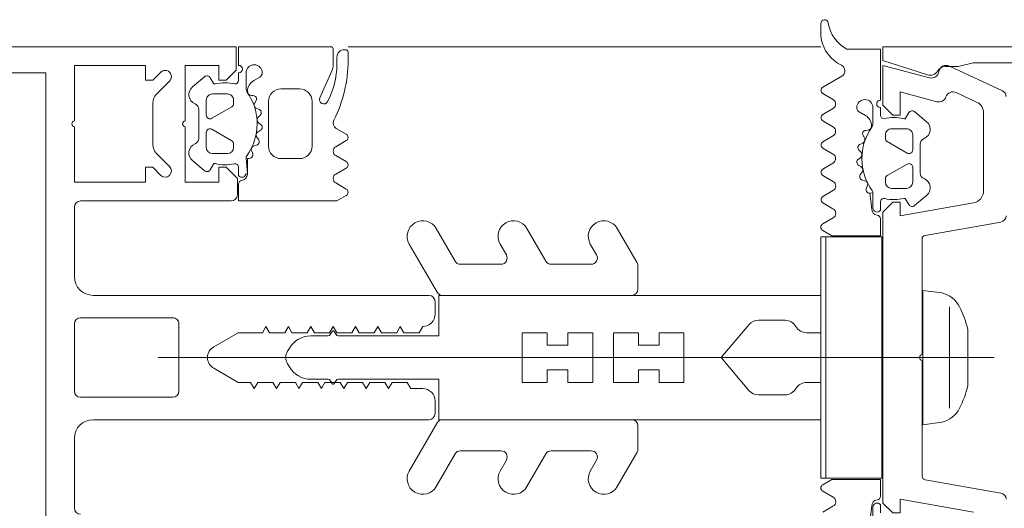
# Model space of a CAD drawing. Header units: centimetres. Extents: x -1737 to 22393, y -8842 to 3838.
# Tile 26 of 174: x -574.07 to -566.16, y 1284.61 to 1288.54. Entities that reach past the tile are written whole.
import ezdxf

# ---------------------------------------------------------------- set-up
doc = ezdxf.new("R2010")
doc.units = ezdxf.units.CM
doc.layers.add('A-DETL-GENF', color=92, linetype='Continuous', lineweight=9)
doc.layers.add('A-GLAZ-CWMG', color=51, linetype='Continuous', lineweight=13)

# ---------------------------------------------------------------- blocks, each defined once
blk = doc.blocks.new('Rectangular Mullion - Schueco_FWS-50-SI_Tran_CovCap-20mm_Tran-55mm-2606714-3_piętro I __3_90 m_ - stan projektowany')
at = {"layer": 'A-GLAZ-CWMG', "lineweight": 9}
blk.add_line((-571.4332, 1288.3256), (-567.6332, 1288.3256), dxfattribs=at)
blk = doc.blocks.new('Rectangular Mullion - SI_CovCap-20mm_Mull-85mm-V18-3_piętro I __3_90 m_ - stan projektowany')
at = {"layer": 'A-DETL-GENF'}
for p, q in [((-0.32, 5.21), (-0.32, 5.95)), ((-0.27, 6), (0.27, 6)), ((0.32, 5.95), (0.32, 5.21)), ((1.26, 4.74), (1.26, 5.95)), ((-0.5, 3.15), (-0.5, 5.85)), ((0.5, 5.85), (0.5, 3.15)), ((0, 5.3274), (0, -1.3937)), ((1.536, 5.2346), (1.6421, 5.3407)), ((1.7128, 5.37), (2.0471, 5.37)), ((2.1178, 5.3407), (2.2239, 5.2346)), ((0.27, 5.16), (-0.27, 5.16)), ((1.502, 4.954), (1.5836, 5.0513)), ((1.7649, 4.9999), (1.995, 4.9999)), ((2.1763, 5.0514), (2.258, 4.9541)), ((1.69, 4.94), (1.81, 4.94)), ((1.95, 4.94), (2.07, 4.94)), ((1.64, 4.77), (1.64, 4.89)), ((1.836, 4.895), (1.7436, 4.735)), ((2.0164, 4.735), (1.924, 4.895)), ((2.12, 4.89), (2.12, 4.77)), ((1.464, 4.6799), (1.5291, 4.6799)), ((1.7176, 4.72), (1.69, 4.72)), ((2.07, 4.72), (2.0424, 4.72)), ((2.2295, 4.6799), (2.29, 4.6799)), ((2.29, 4.6199), (2.1616, 4.6199)), ((1.6456, 4.5677), (1.6594, 4.5747)), ((1.702, 4.5557), (1.7073, 4.5357)), ((1.7564, 4.5212), (1.7671, 4.5308)), ((1.8156, 4.5231), (1.8256, 4.5058)), ((1.8767, 4.5045), (1.8846, 4.5166)), ((1.9334, 4.5217), (1.9476, 4.5076)), ((1.9973, 4.5195), (2.0017, 4.5332)), ((2.0476, 4.5508), (2.0662, 4.5401)), ((2.107, 4.5622), (2.1077, 4.5766)), ((2.2272, 4.5587), (2.2554, 4.5099)), ((1.7, 4.4399), (2.06, 4.4399)), ((-0.075, 4.2722), (-0.05, 4.2866)), ((0.075, 4.2722), (0.05, 4.2866)), ((1.6, 4.1899), (1.6, 4.3399)), ((2.16, 4.3399), (2.16, 4.1899)), ((-0.175, 3.9604), (-0.175, 4.099)), ((0.175, 3.9604), (0.175, 4.099)), ((2.06, 4.0899), (1.7, 4.0899)), ((2.3101, 3.9286), (2.0892, 4.0269)), ((-0.21, 3.9287), (-0.185, 3.9431)), ((-0.185, 3.8969), (-0.21, 3.9113)), ((0.21, 3.9287), (0.185, 3.9431)), ((0.185, 3.8969), (0.21, 3.9113)), ((1.4041, 3.8994), (1.3553, 3.8149)), ((1.5239, 3.8149), (1.4751, 3.8994)), ((1.6246, 3.8994), (1.5758, 3.8149)), ((1.7444, 3.8149), (1.6956, 3.8994)), ((1.8426, 3.895), (1.7964, 3.8149)), ((2.48, 3.92), (2.3508, 3.92)), ((2.355, 3.89), (2.416, 3.89)), ((2.456, 3.8), (2.389, 3.8)), ((2.476, 3.83), (2.476, 3.82)), ((-0.9125, 3.3082), (-0.525, 3.0844)), ((0.9125, 3.3082), (0.525, 3.0844)), ((-0.775, 2.9401), (-1.0375, 3.0917)), ((-0.35, 3.1), (-0.45, 3.1)), ((0.45, 3.1), (0.35, 3.1)), ((0.775, 2.9401), (1.0375, 3.0917)), ((-0.5, 3.0411), (-0.5, 1.52)), ((0.5, 3.0411), (0.5, 1.52)), ((-0.75, 2.5709), (-0.75, 2.8968)), ((0.75, 2.5709), (0.75, 2.8968)), ((-0.9125, 2.5782), (-0.825, 2.5276)), ((0.9125, 2.5782), (0.825, 2.5276)), ((-0.775, 2.2101), (-1.0375, 2.3617)), ((0.775, 2.2101), (1.0375, 2.3617)), ((-0.75, 1.8453), (-0.75, 2.1668)), ((0.75, 1.8453), (0.75, 2.1668)), ((-0.9125, 1.8525), (-0.825, 1.802)), ((0.9125, 1.8525), (0.825, 1.802)), ((-0.7616, 1.4767), (-1.0375, 1.636)), ((0.7616, 1.4767), (1.0375, 1.636)), ((-0.55, 1.47), (-0.7366, 1.47)), ((0.55, 1.47), (0.7366, 1.47)), ((-0.3, 0.5016), (-0.3, 0.2866)), ((0.3, 0.5016), (0.3, 0.2866)), ((-1.1963, -0.0985), (-1.2438, -0.0173)), ((-1.0747, -0.016), (-1.1226, -0.0994)), ((1.0747, -0.016), (1.1226, -0.0994)), ((1.1963, -0.0985), (1.2438, -0.0173)), ((1.2956, -0.0174), (1.3454, -0.1028)), ((1.4137, -0.1029), (1.4638, -0.0173)), ((1.5156, -0.0172), (1.5654, -0.1019)), ((1.6341, -0.1029), (1.6838, -0.0174)), ((1.7356, -0.0172), (1.7854, -0.1019)), ((1.8534, -0.1019), (1.9035, -0.0172)), ((1.9552, -0.0172), (2.005, -0.1019)), ((2.0732, -0.1019), (2.1235, -0.0172)), ((2.1754, -0.0176), (2.2626, -0.1698)), ((2.5988, -0.0011), (2.6872, -0.0011)), ((1.5456, -0.3058), (1.5356, -0.3232)), ((1.6046, -0.3166), (1.5967, -0.3045)), ((1.6676, -0.3076), (1.6534, -0.3217)), ((1.9754, -0.3099), (1.9472, -0.3587)), ((1.3794, -0.3747), (1.3656, -0.3677)), ((1.4273, -0.3357), (1.422, -0.3558)), ((1.4871, -0.3308), (1.4764, -0.3212)), ((1.7218, -0.3332), (1.7173, -0.3195)), ((1.7862, -0.3401), (1.7676, -0.3508)), ((1.8278, -0.3766), (1.827, -0.3622)), ((1.8816, -0.4199), (2.01, -0.4199)), ((-1.2491, -0.4799), (-1.184, -0.4799)), ((1.2491, -0.4799), (1.184, -0.4799)), ((1.4376, -0.52), (1.41, -0.52)), ((1.556, -0.695), (1.4636, -0.535)), ((1.7364, -0.535), (1.644, -0.695)), ((1.79, -0.52), (1.7624, -0.52)), ((2.01, -0.4799), (1.9495, -0.4799)), ((1.36, -0.57), (1.36, -0.69)), ((1.84, -0.69), (1.84, -0.57)), ((1.3037, -0.8514), (1.222, -0.7541)), ((1.41, -0.74), (1.53, -0.74)), ((1.67, -0.74), (1.79, -0.74)), ((1.978, -0.7541), (1.8963, -0.8514)), ((-1.0897, -1.4487), (-0.9823, -0.8398)), ((-0.9528, -0.815), (-0.025, -0.815)), ((0.025, -0.815), (0.9528, -0.815)), ((0.9823, -0.8398), (1.0897, -1.4487)), ((1.7151, -0.7999), (1.4849, -0.7999)), ((0.4076, -1.0357), (-0.4076, -1.0357)), ((2.1312, -1.0889), (2.0551, -1.2523)), ((2.1452, -1.4611), (2.3444, -1.0341)), ((-0.225, -1.1834), (0.225, -1.1834)), ((1.9644, -1.31), (1.342, -1.31))]:
    blk.add_line(p, q, dxfattribs=at)
at = {"layer": 'A-DETL-GENF', "flags": 128}
for points in [[(2.29, 6.7), (2.29, 6.3792), (2.29, 6.23), (1.1198, 6.23), (-1.1199, 6.23), (-2.29, 6.23), (-2.29, 6.3792), (-2.29, 6.7)], [(2.5, 6.7), (2.5, 6.3792), (2.5, 4.7), (2.31, 4.7), (2.23, 4.78), (2.23, 4.84), (2.35, 4.84), (2.35, 5.11), (1.905, 5.11)], [(-0.65, 6), (-1.1199, 6), (-1.21, 6)], [(1.21, 6), (1.1198, 6), (0.65, 6)], [(1.855, 6), (1.41, 6), (1.41, 5.43), (1.53, 5.43), (1.53, 5.37), (1.4653, 5.3054)], [(2.2946, 5.3054), (2.23, 5.37), (2.23, 5.43), (2.35, 5.43), (2.35, 6), (1.905, 6)], [(1.855, 5.11), (1.41, 5.11), (1.41, 4.84), (1.53, 4.84), (1.53, 4.78), (1.44, 4.69), (1.31, 4.69)], [(1.56, 4.8672), (1.56, 4.8799), (1.51, 4.9088)], [(2.25, 4.9088), (2.2, 4.8799), (2.2, 4.8672)], [(-0.0866, 4.88), (-0.2, 4.6836), (-0.2, 4.5836), (-0.25, 4.5547), (-0.2, 4.5259), (-0.2, 4.4036), (-0.25, 4.3747), (-0.2, 4.3459), (-0.2, 4.2236), (-0.25, 4.1947), (-0.2, 4.1659), (-0.2, 4.0436), (-0.25, 4.0147), (-0.2, 3.9859), (-0.2, 3.8636), (-0.25, 3.8347), (-0.2, 3.8059), (-0.2, 3.6836), (-0.25, 3.6547), (-0.2, 3.6259), (-0.2, 3.5036), (-0.25, 3.4747), (-0.2, 3.4459), (-0.2, 3.3236), (-0.25, 3.2947), (-0.25, 3.2)], [(0.25, 3.2), (0.2, 3.2289), (0.2, 3.3511), (0.25, 3.38), (0.2, 3.4089), (0.2, 3.5311), (0.25, 3.56), (0.2, 3.5889), (0.2, 3.7111), (0.25, 3.74), (0.2, 3.7689), (0.2, 3.8911), (0.25, 3.92), (0.2, 3.9489), (0.2, 4.0711), (0.25, 4.1), (0.2, 4.1289), (0.2, 4.2511), (0.25, 4.28), (0.2, 4.3089), (0.2, 4.4311), (0.25, 4.46), (0.2, 4.4889), (0.2, 4.6836), (0.0866, 4.88)], [(1.3033, 3.8149), (1.26, 3.8899), (1.26, 4.6799), (1.3954, 4.6799)], [(2.35, 4.6799), (2.5, 4.6799), (2.5, 3.94)], [(1.6048, 4.6199), (1.4747, 4.6099), (1.602, 4.6099), (1.602, 4.5944)], [(-0.2643, 0.5782), (0, 0.8), (0, 1.1), (-0.2, 1.1), (-0.2, 1.3), (-0.1, 1.3), (-0.1, 1.466), (-0.2, 1.466), (-0.2, 1.666), (0, 1.666), (0, 1.833), (-0.2, 1.833), (-0.2, 2.033), (-0.1, 2.033), (-0.1, 2.2), (-0.2, 2.2), (-0.2, 2.4), (0, 2.4), (0, 4.3), (0, 2.4), (0.2, 2.4), (0.2, 2.2), (0.1, 2.2), (0.1, 2.033), (0.2, 2.033), (0.2, 1.833), (0, 1.833), (0, 1.666), (0.2, 1.666), (0.2, 1.466), (0.1, 1.466), (0.1, 1.3), (0.2, 1.3), (0.2, 1.1), (0, 1.1), (0, 0.8), (0.2643, 0.5782)], [(-0.2, 0.1134), (-0.2, 0), (-0.5, 0), (-0.5, 3.07), (-0.175, 3.07), (-0.175, 3.8796)], [(0.2, 0.1134), (0.2, 0), (0.5, 0), (0.5, 3.07), (0.175, 3.07), (0.175, 3.8796)], [(-1.1154, -0.4799), (-0.98, -0.4799), (-0.98, -0.0904), (-1.0226, -0.016)], [(1.1154, -0.4799), (0.98, -0.4799), (0.98, -0.0904), (1.0226, -0.016)], [(2.48, -0.2109), (2.48, -0.4799), (2.07, -0.4799)], [(-1.203, -0.4199), (-1.3248, -0.4199), (-1.322, -0.3944), (-1.1948, -0.4099)], [(1.203, -0.4199), (1.3248, -0.4199), (1.322, -0.3944), (1.1948, -0.4099)], [(1.2436, -1.2274), (1.14, -0.64), (1.25, -0.64), (1.25, -0.58), (1.17, -0.5), (-1.17, -0.5), (-1.25, -0.58), (-1.25, -0.64), (-1.14, -0.64), (-1.2436, -1.2274)], [(2.2497, -0.8745), (2.35, -0.5), (2.03, -0.5), (1.95, -0.58), (1.95, -0.64), (2.1365, -0.64), (2.0576, -0.9345)], [(2.2734, -0.8584), (2.3899, -0.5), (2.5, -0.5), (2.5, -2.3501)], [(1.23, -0.7088), (1.28, -0.6799), (1.28, -0.6672)], [(1.92, -0.6672), (1.92, -0.6799), (1.97, -0.7088)], [(0.52, -0.9739), (0.54, -0.8207), (-0.54, -0.8207), (-0.52, -0.9738)], [(2.37, -1.54), (2.37, -1.2244), (2.34, -1.1062), (2.34, -1.0012)]]:
    blk.add_lwpolyline(points, dxfattribs=at)
for points in [[(0.97, 0), (-0.97, 0), (-0.97, -0.04), (0.97, -0.04)], [(0.97, -0.04), (-0.97, -0.04), (-0.97, -0.49), (0.97, -0.49)]]:
    blk.add_lwpolyline(points, close=True, dxfattribs=at)
at = {"layer": 'A-DETL-GENF'}
for centre, radius, start, end in [((1.88, 5.9944), 0.0256, 12.68038, 167.31962), ((-1.21, 5.95), 0.05, 90, 180), ((-0.65, 5.85), 0.15, 360, 90), ((-0.27, 5.95), 0.05, 90, 180), ((0.27, 5.95), 0.05, 0, 90), ((0.65, 5.85), 0.15, 90, 180), ((1.21, 5.95), 0.05, 0, 90), ((1.5007, 5.27), 0.05, 135, 315), ((1.7128, 5.27), 0.1, 90, 135), ((2.0471, 5.27), 0.1, 45, 90), ((2.2593, 5.27), 0.05, 225, 45), ((-0.27, 5.21), 0.05, 180, 270), ((0.27, 5.21), 0.05, 270, 0), ((1.6449, 4.9999), 0.08, 22.62499, 139.99916), ((1.88, 5.1044), 0.0256, 12.68038, 167.31962), ((2.115, 4.9999), 0.08, 39.9989, 157.38662), ((1.7649, 5.0499), 0.05, 202.62309, 270.00342), ((1.995, 5.0499), 0.05, 270.00256, 337.37984), ((0, 4.83), 0.1, 30, 150), ((1.525, 4.9348), 0.03, 139.99091, 240.00394), ((1.69, 4.89), 0.05, 90.01141, 179.99304), ((1.81, 4.91), 0.03, 330.00492, 90.00351), ((1.95, 4.91), 0.03, 89.99581, 210.00467), ((2.07, 4.89), 0.05, 359.99214, 90.01231), ((2.235, 4.9348), 0.03, 300.00715, 39.99192), ((1.8644, 4.7886), 0.3144, 165.51923, 193.19975), ((1.896, 4.7886), 0.314, 345.5001, 14.50435), ((1.69, 4.77), 0.05, 180.01126, 269.99319), ((2.07, 4.77), 0.05, 269.99197, 0.01248), ((1.31, 4.74), 0.05, 180, 270), ((1.3954, 4.6499), 0.03, 7.19072, 89.99924), ((1.483, 4.6529), 0.033, 125.09229, 270.00221), ((1.5291, 4.7099), 0.03, 270.00223, 13.19975), ((1.7176, 4.75), 0.03, 269.99157, 330.00722), ((2.0424, 4.75), 0.03, 209.99579, 270.01432), ((2.23, 4.7099), 0.03, 180.02075, 269.09702), ((2.32, 4.6799), 0.03, 180.00223, 0.00223), ((1.4747, 4.6599), 0.05, 187.1759, 270.01107), ((1.632, 4.5944), 0.03, 180.0134, 296.99324), ((1.6048, 4.5899), 0.03, 54.16101, 90.00223), ((1.88, 4.9709), 0.44, 234.16101, 305.08011), ((2.1416, 4.5748), 0.0339, 89.18051, 176.99971), ((2.1616, 4.5699), 0.05, 90.00223, 125.08011), ((2.1406, 4.5087), 0.1, 30.0045, 89.17507), ((2.29, 4.5549), 0.065, 270.00223, 90.00223), ((1.673, 4.548), 0.03, 15.0037, 116.99905), ((1.7363, 4.5435), 0.03, 194.9977, 312.00507), ((1.7882, 4.5073), 0.0316, 30.00482, 131.9996), ((1.9111, 4.4994), 0.0316, 44.99322, 147.01266), ((1.9688, 4.5288), 0.03, 225.00276, 342.00312), ((2.0318, 4.5234), 0.0316, 60.00925, 161.99891), ((2.0798, 4.5636), 0.0272, 240.01322, 356.98753), ((1.7, 4.3399), 0.1, 90.00223, 180.00223), ((1.8516, 4.5208), 0.03, 210.00248, 327.00077), ((2.06, 4.3399), 0.1, 0.00223, 90.00223), ((2.29, 4.5299), 0.04, 209.99597, 270.00224), ((0, 4.2), 0.1, 90, 120), ((0, 4.2), 0.1, 60, 90), ((0.025, 4.099), 0.2, 120, 180), ((-0.025, 4.099), 0.2, 360, 60), ((1.7, 4.1899), 0.1, 180.00223, 270.00223), ((2.06, 4.1899), 0.1, 270.00223, 0.00223), ((-0.195, 3.9604), 0.02, 300.03025, 360), ((0.195, 3.9604), 0.02, 180, 239.96975), ((2.075, 3.995), 0.035, 66.00381, 241.92743), ((2.355, 4.52), 0.63, 241.9301, 270.00187), ((-0.205, 3.92), 0.01, 120.03025, 239.98023), ((-0.195, 3.8796), 0.02, 360, 59.98023), ((0.195, 3.8796), 0.02, 120.01977, 180), ((0.205, 3.92), 0.01, 300.01977, 59.96975), ((1.4396, 3.8789), 0.041, 30.00745, 149.997), ((1.6601, 3.8789), 0.041, 30.00073, 150.00372), ((1.886, 3.8681), 0.051, 63.3408, 148.19529), ((2.389, 4.87), 1.07, 243.34204, 270.00159), ((2.3508, 4.02), 0.1, 246.00843, 269.9977), ((2.416, 3.83), 0.06, 359.98986, 90.0124), ((2.48, 3.94), 0.02, 270.00616, 359.99392), ((1.3293, 3.8299), 0.03, 209.99863, 330.00583), ((1.5499, 3.8299), 0.03, 209.99863, 330.00583), ((1.7704, 3.8299), 0.03, 209.99863, 330.00583), ((2.456, 3.82), 0.02, 269.97954, 0.04021), ((-0.975, 3.1999), 0.125, 60, 240), ((0.975, 3.1999), 0.125, 300, 120), ((-0.35, 3.2), 0.1, 270, 0), ((0.35, 3.2), 0.1, 180, 270), ((-0.45, 3.15), 0.05, 180, 270), ((0.45, 3.15), 0.05, 270, 360), ((-0.55, 3.0411), 0.05, 0, 60), ((0.55, 3.0411), 0.05, 120, 180), ((-0.8, 2.8968), 0.05, 360, 60), ((0.8, 2.8968), 0.05, 120, 180), ((-0.975, 2.4699), 0.125, 60, 240), ((-0.8, 2.5709), 0.05, 240, 360), ((0.8, 2.5709), 0.05, 180, 300), ((0.975, 2.4699), 0.125, 300, 120), ((-0.8, 2.1668), 0.05, 0, 60), ((0.8, 2.1668), 0.05, 120, 180), ((-0.975, 1.7442), 0.125, 60, 240), ((-0.8, 1.8453), 0.05, 240, 0), ((0.8, 1.8453), 0.05, 180, 300), ((0.975, 1.7442), 0.125, 300, 120), ((-0.55, 1.52), 0.05, 270, 360), ((0.55, 1.52), 0.05, 180, 270), ((-0.7366, 1.52), 0.05, 240, 270), ((0.7366, 1.52), 0.05, 270, 300), ((-0.2, 0.5016), 0.1, 130, 180), ((0.2, 0.5016), 0.1, 0, 50), ((-0.2, 0.2866), 0.1, 180, 240), ((0.2, 0.2866), 0.1, 300, 360), ((-0.3, 0.1134), 0.1, 360, 60), ((0.3, 0.1134), 0.1, 120, 180), ((-1.0486, -0.0309), 0.03, 29.79649, 150.13199), ((1.0486, -0.0309), 0.03, 29.86801, 150.20351), ((1.2697, -0.0325), 0.03, 30.23147, 149.65543), ((1.4897, -0.0324), 0.03, 30.46538, 149.65513), ((1.7097, -0.0324), 0.03, 30.46537, 149.85519), ((1.9293, -0.0324), 0.03, 30.46536, 149.41133), ((2.1493, -0.0325), 0.03, 29.83515, 149.28464), ((2.6143, -0.291), 0.2911, 99.54546, 154.63631), ((2.7331, -0.3432), 0.2856, 98.35666, 152.40789), ((2.5992, -0.2011), 0.2, 90.0978, 99.54546), ((2.6872, -0.031), 0.03, 278.35666, 90.0978), ((-1.1592, -0.0796), 0.0416, 206.95413, 331.56801), ((1.1592, -0.0796), 0.0416, 208.43199, 333.04587), ((1.3796, -0.0786), 0.0419, 215.30012, 324.53347), ((1.6001, -0.0765), 0.043, 216.17656, 322.15635), ((1.8194, -0.0781), 0.0415, 215.01205, 324.98795), ((2.0391, -0.0779), 0.0417, 215.13204, 324.86796), ((2.306, -0.1449), 0.05, 209.83515, 334.63631), ((1.4563, -0.3435), 0.03, 47.99716, 165.00452), ((1.5716, -0.3208), 0.03, 33.00146, 149.99975), ((1.6311, -0.2994), 0.0316, 212.98956, 315.00901), ((1.6888, -0.3288), 0.03, 17.9991, 134.99946), ((2.01, -0.3299), 0.04, 89.99999, 150.00626), ((2.01, -0.3549), 0.065, 270, 90), ((1.352, -0.3944), 0.03, 63.00899, 179.98883), ((1.6, -0.7709), 0.44, 54.92212, 125.84121), ((1.393, -0.348), 0.03, 243.00317, 344.99853), ((1.5082, -0.3073), 0.0316, 228.00262, 329.99741), ((1.7518, -0.3234), 0.0316, 198.00331, 299.99297), ((1.7998, -0.3636), 0.0272, 3.0147, 119.98901), ((1.8616, -0.3748), 0.0339, 183.00251, 270.82171), ((1.8606, -0.3087), 0.1, 270.82716, 329.99773), ((-1.203, -0.4529), 0.033, 305.09006, 89.99998), ((-1.1947, -0.4599), 0.05, 7.17367, 90.00885), ((-1.1154, -0.4499), 0.03, 187.1885, 269.99701), ((1.1154, -0.4499), 0.03, 270.00299, 352.8115), ((1.1947, -0.4599), 0.05, 89.99115, 172.82633), ((1.203, -0.4529), 0.033, 90.00002, 234.90994), ((1.3248, -0.3899), 0.03, 270, 305.84121), ((1.8816, -0.3699), 0.05, 234.92212, 270), ((2.04, -0.4799), 0.03, 0, 180), ((1.2491, -0.5099), 0.03, 346.80247, 90), ((1.5844, -0.5886), 0.3144, 166.80247, 194.483), ((1.41, -0.57), 0.05, 90.00904, 179.99096), ((1.4376, -0.55), 0.03, 29.995, 90.01065), ((1.7624, -0.55), 0.03, 89.98791, 150.00644), ((1.79, -0.57), 0.05, 359.98974, 90.01026), ((1.95, -0.5099), 0.03, 90.90521, 179.98148), ((1.616, -0.5886), 0.314, 345.49788, 14.50212), ((1.245, -0.7348), 0.03, 119.99829, 220.01132), ((1.41, -0.69), 0.05, 180.00918, 269.99082), ((1.53, -0.71), 0.03, 269.99872, 29.99731), ((1.67, -0.71), 0.03, 149.99756, 270.00642), ((1.79, -0.69), 0.05, 269.98992, 0.01008), ((1.955, -0.7348), 0.03, 320.01031, 59.99507), ((-0.9528, -0.845), 0.03, 90, 170), ((0, -0.8206), 0.0256, 12.68038, 167.31962), ((0.9528, -0.845), 0.03, 10, 90), ((1.3649, -0.7999), 0.08, 220.00306, 337.37723), ((1.4849, -0.8499), 0.05, 89.99881, 157.37914), ((1.7151, -0.8499), 0.05, 22.62239, 89.99966), ((1.8351, -0.7999), 0.08, 202.61561, 320.00332), ((2.34, -0.88), 0.07, 162, 239.99829), ((2.1155, -0.95), 0.06, 165, 251.18075), ((2.3076, -0.89), 0.06, 165, 261.55829), ((2.29, -1.0087), 0.06, 335, 81.55829), ((2.27, -1.0012), 0.07, 0, 59.99829), ((-0.3066, -0.9208), 0.2199, 193.97065, 242.72797), ((0.3066, -0.9207), 0.2199, 297.27461, 346.02676), ((2.0768, -1.0636), 0.06, 335, 71.18075), ((0.0005, -0.2907), 0.9207, 243.70777, 255.82838), ((-0.0002, -0.2912), 0.9202, 284.16828, 296.29299), ((1.342, -1.21), 0.1, 190, 270), ((1.9644, -1.21), 0.1, 270, 335), ((-1.1389, -1.44), 0.05, 270, 350), ((1.1389, -1.44), 0.05, 190, 270), ((2.0999, -1.44), 0.05, 270, 335)]:
    blk.add_arc(centre, radius, start, end, dxfattribs=at)

msp = doc.modelspace()

# ---------------------------------------------------------------- block references
at = {"layer": 'A-GLAZ-CWMG', "lineweight": 9, "rotation": 90.00000000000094}
msp.add_blockref('Rectangular Mullion - SI_CovCap-20mm_Mull-85mm-V18-3_piętro I __3_90 m_ - stan projektowany', (-567.6332, 1285.8256), dxfattribs=at)
at = {"layer": 'A-GLAZ-CWMG', "lineweight": 9}
msp.add_blockref('Rectangular Mullion - Schueco_FWS-50-SI_Tran_CovCap-20mm_Tran-55mm-2606714-3_piętro I __3_90 m_ - stan projektowany', (0, 0), dxfattribs=at)

doc.saveas('drawing.dxf')
